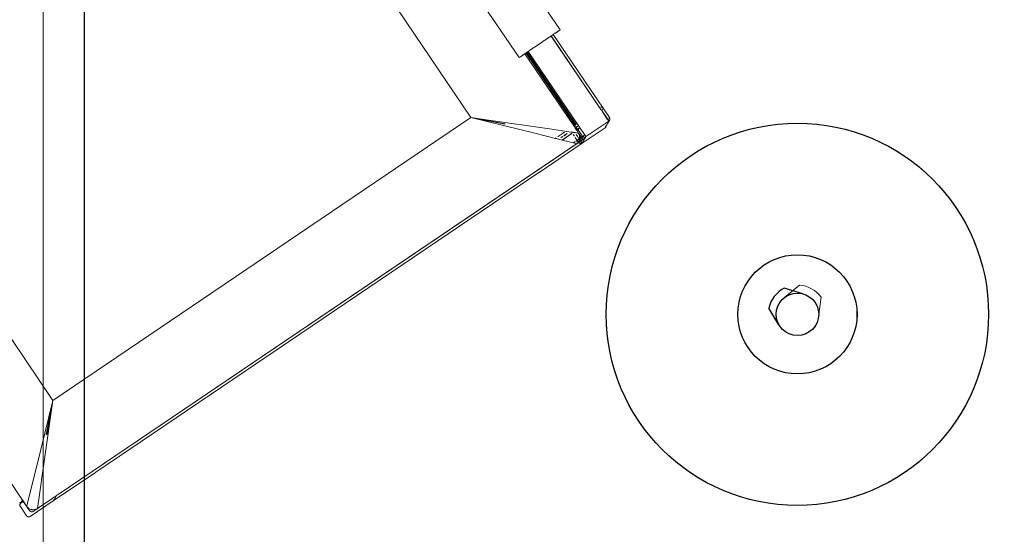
# Model space of a CAD drawing. Header units: millimetres. Extents: x 504675 to 860349, y -23215 to 63575.
# Tile 160 of 177: x 588923 to 589521, y 37069 to 37382. Entities that reach past the tile are written whole.
import ezdxf

# ---------------------------------------------------------------- set-up
doc = ezdxf.new("R2010")
doc.units = ezdxf.units.MM
doc.header["$LTSCALE"] = 10
doc.linetypes.add('LEVEL-F-OVERALL LAYOUT$0$HIDDEN', pattern=[0.375, 0.25, -0.125])
doc.layers.get('0').update_dxf_attribs({"linetype": 'CONTINUOUS'})
for name, color, linetype, lineweight in [('ARCH', 8, 'CONTINUOUS', 0), ('DIM', 8, 'CONTINUOUS', 15), ('Duct Insulations', 8, 'CONTINUOUS', 13), ('F-RETAIL ANNO-TEXT', 7, 'CONTINUOUS', 9), ('furniture', 8, 'CONTINUOUS', 5), ('V-DUCT', 4, 'CONTINUOUS', 25)]:
    doc.layers.add(name, color=color, linetype=linetype, lineweight=lineweight)
doc.layers.add('LEVEL-F-OVERALL LAYOUT$0$DASH1L', color=8, linetype='LEVEL-F-OVERALL LAYOUT$0$HIDDEN')
doc.styles.add('2 Arial_regular_annotative', font='arial.ttf', dxfattribs={"width": 0.8, "height": 2})
doc.dimstyles.new('A-DIM-2-ANNOTATIVE', dxfattribs={"dimtxt": 2, "dimasz": 1.5, "dimexe": 1, "dimexo": 1, "dimgap": 0.5, "dimtad": 1, "dimdec": 0, "dimrnd": 5, "dimzin": 0, "dimdsep": 46, "dimtxsty": '2 Arial_regular_annotative', "dimblk": 'OBLIQUE', "dimcen": 0, "dimdle": 1, "dimclrd": 256, "dimclre": 256, "dimadec": 0, "dimazin": 0, "dimtfac": 1, "dimtdec": 0, "dimtix": 1, "dimtmove": 2, "dimatfit": 3, "dimfxl": 2, "dimtolj": 1, "dimtzin": 0, "dimlwd": -1, "dimlwe": -1, "dimarcsym": 1})

# ---------------------------------------------------------------- blocks, each defined once
blk = doc.blocks.new('ARCH')
at = {"layer": 'LEVEL-F-OVERALL LAYOUT$0$DASH1L'}
h = blk.add_hatch(dxfattribs=at)
h.set_pattern_fill('ANGLE', color=8, scale=10, angle=352.06644)
h.set_pattern_definition([(352.0664444, (-404119.055, 373340.98), (9.6410197, 69.1814516), [50.8, -19.05]), (82.0664444, (-404119.055, 373340.98), (-69.1814516, 9.6410197), [50.8, -19.05])])
edge = h.paths.add_edge_path(flags=16)
edge.add_line((572074.71, 35847.06), (602196.9, 29528.22))
edge.add_line((602196.9, 29528.22), (599472.63, 39352))
edge.add_arc((597545.36, 38817.55), 2000, 15.49944, 89.99835)
edge.add_line((597545.42, 40817.55), (573256.11, 40817.55))
edge.add_arc((576210.34, 22394.18), 18658.72, 99.109962, 106.690333)
edge.add_line((570851.58, 40266.83), (572074.71, 35847.06))
h.paths.add_polyline_path([(583373.78, 40815.97), (583374.1, 40875.04), (586424.1, 40859.11), (586423.94, 40815.97)], flags=16)
h.paths.add_polyline_path([(600840.89, 34605.13), (600792.78, 34591.52), (599497.97, 39260.65), (599546.08, 39274.25)])
h.paths.add_polyline_path([(587210.4, 32671.78), (587194.97, 32598.38), (582692.95, 33542.79), (582708.39, 33616.18)])
edge = h.paths.add_edge_path()
edge.add_line((572071.73, 35387.89), (601863.32, 29138.4))
edge.add_arc((601986.5, 29725.62), 600, 258.15264, 375.49944)
edge.add_line((602564.68, 29885.96), (599906.27, 39472.26))
edge.add_arc((597545.36, 38817.55), 2450, 15.49944, 89.99835)
edge.add_line((597545.43, 41267.55), (573220.48, 41267.55))
edge.add_arc((576210.34, 22394.18), 19108.72, 99.001832, 106.235819)
edge.add_arc((571035.46, 40164.76), 600, 106.23582, 195.46897)
edge.add_line((570457.2, 40004.73), (571616.65, 35815.08))
edge.add_arc((572194.91, 35975.11), 600, 195.46897, 258.15264)
h.paths.add_polyline_path([(587210.4, 32671.78), (587195.41, 32600.49), (587195.43, 32600.49)])
at = {"layer": 'furniture'}
for p, q in [((589083.33, 37624.34), (589251.38, 37375.95)), ((589226.54, 37359.15), (589058.49, 37607.53)), ((589197.19, 37322.7), (589014.12, 37593.3)), ((589243.12, 37370.39), (589245.2, 37371.81)), ((589245.2, 37371.81), (589245.31, 37371.87)), ((589245.31, 37371.87), (589245.91, 37372.29)), ((589245.91, 37372.29), (589245.96, 37372.32)), ((589245.91, 37372.29), (589245.94, 37372.24)), ((589246.02, 37372.29), (589245.94, 37372.24)), ((589245.94, 37372.24), (589275.35, 37328.78)), ((589245.96, 37372.32), (589245.99, 37372.34)), ((589245.96, 37372.32), (589246.02, 37372.29)), ((589245.99, 37372.34), (589246.43, 37372.62)), ((589245.99, 37372.34), (589246.02, 37372.29)), ((589246.45, 37372.59), (589246.02, 37372.29)), ((589246.02, 37372.29), (589275.35, 37328.78)), ((589246.43, 37372.62), (589246.71, 37372.76)), ((589246.69, 37372.79), (589246.74, 37372.83)), ((589246.71, 37372.76), (589246.73, 37372.8)), ((589246.73, 37372.8), (589246.74, 37372.83)), ((589247.21, 37373.16), (589246.74, 37372.83)), ((589246.74, 37372.83), (589247.24, 37373.15)), ((589247.21, 37373.16), (589247.23, 37373.18)), ((589247.24, 37373.12), (589247.21, 37373.16)), ((589247.23, 37373.18), (589248.49, 37374.03)), ((589248.45, 37373.94), (589247.23, 37373.18)), ((589247.23, 37373.18), (589247.24, 37373.12)), ((589277.53, 37328.34), (589247.24, 37373.12)), ((589250.61, 37375.42), (589248.45, 37373.94)), ((589248.49, 37374.03), (589250.61, 37375.42)), ((589250.64, 37375.47), (589250.61, 37375.42)), ((589250.64, 37375.47), (589251.38, 37375.95)), ((589232.78, 37363.4), (589234.84, 37364.79)), ((589234.84, 37364.79), (589236.84, 37366.15)), ((589236.84, 37366.15), (589237.54, 37366.62)), ((589237.54, 37366.62), (589240.42, 37368.56)), ((589240.42, 37368.56), (589241.15, 37369.07)), ((589241.15, 37369.07), (589243.12, 37370.39)), ((589227.27, 37359.63), (589226.54, 37359.15)), ((589227.3, 37359.68), (589227.27, 37359.63)), ((589227.3, 37359.68), (589229.47, 37361.15)), ((589229.42, 37361.07), (589227.3, 37359.68)), ((589230.02, 37361.47), (589229.42, 37361.07)), ((589229.47, 37361.15), (589229.99, 37361.51)), ((589229.99, 37361.51), (589230.65, 37361.96)), ((589230.02, 37361.47), (589229.99, 37361.51)), ((589230.68, 37361.92), (589230.02, 37361.47)), ((589259.64, 37317.69), (589230.02, 37361.47)), ((589230.65, 37361.96), (589230.67, 37361.98)), ((589230.65, 37361.96), (589230.68, 37361.92)), ((589230.67, 37361.98), (589231.04, 37362.2)), ((589230.67, 37361.98), (589230.68, 37361.92)), ((589230.68, 37361.92), (589260.3, 37318.14)), ((589231.04, 37362.2), (589231.17, 37362.27)), ((589231.05, 37362.17), (589231.17, 37362.27)), ((589231.17, 37362.31), (589231.24, 37362.36)), ((589231.17, 37362.27), (589231.17, 37362.31)), ((589231.17, 37362.27), (589260.77, 37318.57)), ((589231.24, 37362.36), (589231.32, 37362.41)), ((589231.24, 37362.36), (589260.81, 37318.63)), ((589231.32, 37362.41), (589231.51, 37362.52)), ((589231.32, 37362.41), (589231.53, 37362.49)), ((589260.87, 37318.74), (589231.32, 37362.41)), ((589231.51, 37362.52), (589231.94, 37362.82)), ((589231.94, 37362.82), (589232, 37362.88)), ((589232, 37362.88), (589232.63, 37363.29)), ((589267.02, 37311.12), (589232, 37362.88)), ((589232.63, 37363.29), (589232.78, 37363.4)), ((588811.44, 37345.5), (588943.14, 37150.83)), ((589275.35, 37328.78), (589275.58, 37328.91)), ((589275.35, 37328.78), (589276.22, 37327.54)), ((589275.58, 37328.91), (589275.88, 37329)), ((589275.88, 37329), (589275.94, 37329.01)), ((589276.26, 37329.03), (589276.51, 37329.01)), ((589276.51, 37329.01), (589277.09, 37328.78)), ((589277.09, 37328.78), (589277.53, 37328.34)), ((588943.14, 37150.83), (589197.19, 37322.7)), ((589197.19, 37322.7), (589207.78, 37321.19)), ((589207.65, 37320.41), (589197.19, 37322.7)), ((589197.19, 37322.7), (589207.75, 37320.93)), ((589236.02, 37313.15), (589197.19, 37322.7)), ((589197.19, 37322.7), (589217.98, 37318.67)), ((589197.19, 37322.7), (589218.03, 37318.93)), ((589197.19, 37322.7), (589207.7, 37320.67)), ((589276.22, 37327.54), (589276.26, 37327.53)), ((589276.26, 37327.53), (589276.29, 37327.5)), ((589276.26, 37327.44), (589276.29, 37327.5)), ((589276.29, 37327.5), (589276.73, 37326.9)), ((589276.68, 37326.81), (589276.73, 37326.9)), ((589276.73, 37326.9), (589277.02, 37327.42)), ((589276.73, 37326.9), (589280.11, 37321.9)), ((589276.73, 37326.9), (589280.06, 37321.81)), ((589277.17, 37327.69), (589277.53, 37328.34)), ((589281.36, 37322.74), (589277.53, 37328.34)), ((589280.97, 37322.05), (589281.36, 37322.74)), ((589281.6, 37322.17), (589281.36, 37322.74)), ((589207.78, 37321.19), (589244.94, 37315.84)), ((589259.64, 37317.69), (589259.71, 37317.74)), ((589259.67, 37317.66), (589259.64, 37317.69)), ((589259.71, 37317.74), (589259.67, 37317.66)), ((589259.99, 37317.17), (589259.67, 37317.66)), ((589259.85, 37317.78), (589259.71, 37317.74)), ((589259.9, 37317.86), (589259.85, 37317.78)), ((589259.9, 37317.86), (589260.3, 37318.14)), ((589260.14, 37317.98), (589259.9, 37317.86)), ((589260.42, 37317.95), (589259.99, 37317.17)), ((589260, 37317.14), (589259.99, 37317.17)), ((589260.45, 37317.91), (589260, 37317.14)), ((589260.09, 37317.01), (589260, 37317.14)), ((589260.09, 37317.01), (589260.53, 37317.79)), ((589260.54, 37316.36), (589260.09, 37317.01)), ((589260.32, 37318.1), (589260.14, 37317.98)), ((589260.3, 37318.14), (589260.32, 37318.1)), ((589260.32, 37318.1), (589260.42, 37317.95)), ((589260.42, 37317.95), (589260.45, 37317.91)), ((589260.45, 37317.91), (589260.53, 37317.79)), ((589260.53, 37317.79), (589260.97, 37317.14)), ((589260.54, 37316.36), (589260.97, 37317.14)), ((589261.22, 37316.77), (589260.56, 37316.33)), ((589260.56, 37316.33), (589261.22, 37316.77)), ((589260.58, 37316.3), (589261.24, 37316.75)), ((589260.77, 37318.57), (589260.69, 37318.44)), ((589260.71, 37318.41), (589260.76, 37318.45)), ((589260.73, 37318.38), (589260.71, 37318.41)), ((589260.76, 37318.45), (589260.73, 37318.38)), ((589260.78, 37318.54), (589260.76, 37318.45)), ((589260.76, 37318.45), (589260.78, 37318.46)), ((589260.81, 37318.63), (589260.77, 37318.57)), ((589260.77, 37318.57), (589260.78, 37318.54)), ((589260.77, 37318.57), (589260.81, 37318.51)), ((589260.85, 37318.59), (589260.78, 37318.54)), ((589260.78, 37318.54), (589260.81, 37318.51)), ((589260.78, 37318.46), (589260.81, 37318.51)), ((589260.84, 37318.45), (589260.78, 37318.46)), ((589260.8, 37318.28), (589260.84, 37318.45)), ((589260.81, 37318.63), (589260.87, 37318.74)), ((589260.81, 37318.63), (589260.85, 37318.59)), ((589260.81, 37318.51), (589260.89, 37318.53)), ((589260.81, 37318.51), (589260.84, 37318.45)), ((589260.84, 37318.45), (589260.88, 37318.48)), ((589260.9, 37318.7), (589260.85, 37318.59)), ((589260.85, 37318.59), (589260.89, 37318.53)), ((589260.87, 37318.74), (589260.96, 37318.91)), ((589260.9, 37318.7), (589260.87, 37318.74)), ((589260.88, 37318.48), (589260.89, 37318.53)), ((589260.88, 37318.48), (589260.92, 37318.5)), ((589260.89, 37318.53), (589260.92, 37318.55)), ((589261.01, 37318.91), (589260.9, 37318.7)), ((589260.97, 37318.59), (589260.9, 37318.7)), ((589260.92, 37318.55), (589260.94, 37318.57)), ((589260.94, 37318.57), (589260.92, 37318.5)), ((589260.94, 37318.57), (589260.97, 37318.59)), ((589260.96, 37318.91), (589260.99, 37318.95)), ((589260.97, 37318.59), (589261.09, 37318.8)), ((589260.97, 37318.59), (589261.15, 37318.71)), ((589261.17, 37318.67), (589260.97, 37318.59)), ((589260.97, 37317.14), (589261.22, 37316.77)), ((589261.22, 37316.77), (589261.24, 37316.75)), ((589261.24, 37316.75), (589261.37, 37316.56)), ((589261.93, 37317.56), (589261.63, 37317.05)), ((589261.63, 37317.05), (589262.07, 37317.35)), ((589261.7, 37317.06), (589261.63, 37317.05)), ((589261.65, 37317.03), (589261.7, 37317.06)), ((589261.67, 37317), (589261.7, 37317.06)), ((589261.74, 37317.12), (589261.7, 37317.06)), ((589261.74, 37317.12), (589261.95, 37317.51)), ((589262.07, 37317.35), (589261.74, 37317.12)), ((589261.74, 37317.12), (589262.09, 37317.32)), ((589267.02, 37311.12), (589280.93, 37320.53)), ((589278.67, 37316.47), (589278.96, 37317)), ((589278.67, 37316.47), (589279.11, 37316.91)), ((589279.11, 37316.91), (589278.67, 37316.47)), ((589278.96, 37317), (589279.36, 37317.71)), ((589279.11, 37316.91), (589278.96, 37317)), ((589280.44, 37319.38), (589279.11, 37316.91)), ((589279.11, 37316.91), (589279.34, 37317.49)), ((589280.44, 37319.38), (589279.34, 37317.49)), ((589279.34, 37317.49), (589279.36, 37317.71)), ((589279.36, 37317.71), (589280.93, 37320.53)), ((589280.06, 37321.81), (589280.11, 37321.9)), ((589280.06, 37321.81), (589280.1, 37321.76)), ((589280.1, 37321.76), (589280.13, 37321.83)), ((589280.1, 37321.76), (589280.12, 37321.79)), ((589280.1, 37321.76), (589280.49, 37321.18)), ((589280.11, 37321.9), (589280.13, 37321.87)), ((589280.13, 37321.87), (589280.13, 37321.83)), ((589281.37, 37320.97), (589280.44, 37319.38)), ((589281.17, 37320.73), (589280.44, 37319.38)), ((589280.49, 37321.18), (589280.82, 37321.78)), ((589280.49, 37321.18), (589280.93, 37320.53)), ((589280.93, 37320.53), (589281.17, 37320.73)), ((589281.17, 37320.73), (589281.37, 37320.97)), ((589281.37, 37320.97), (589281.52, 37321.25)), ((589281.52, 37321.25), (589281.61, 37321.55)), ((589281.61, 37321.55), (589281.6, 37322.17)), ((589236.02, 37313.15), (589248.5, 37310.05)), ((589258.04, 37313.93), (589244.94, 37315.84)), ((589250.13, 37311.15), (589250.08, 37311.16)), ((589251.37, 37312.03), (589250.13, 37311.15)), ((589251.43, 37312.03), (589251.37, 37312.03)), ((589251.56, 37312.12), (589251.5, 37312.13)), ((589252.37, 37312.71), (589251.56, 37312.12)), ((589251.95, 37310.57), (589252.75, 37311.16)), ((589252.94, 37311.17), (589252.02, 37310.55)), ((589252.06, 37310.54), (589252.94, 37311.17)), ((589252.43, 37312.7), (589252.37, 37312.71)), ((589252.46, 37312.73), (589252.41, 37312.74)), ((589254.03, 37313.84), (589252.46, 37312.73)), ((589254.07, 37313.82), (589252.46, 37312.73)), ((589255.71, 37311.24), (589252.53, 37309.04)), ((589252.66, 37309.01), (589258.55, 37313.04)), ((589252.66, 37309.01), (589258.57, 37313.01)), ((589252.82, 37311.16), (589252.75, 37311.16)), ((589252.94, 37311.17), (589252.99, 37311.17)), ((589253.57, 37311.72), (589253.63, 37311.71)), ((589253.63, 37311.71), (589255.58, 37313.07)), ((589255.62, 37313.05), (589253.63, 37311.71)), ((589253.75, 37311.68), (589253.71, 37311.69)), ((589255.68, 37313.02), (589253.75, 37311.68)), ((589253.75, 37311.68), (589255.71, 37313.01)), ((589255.71, 37311.24), (589255.78, 37311.24)), ((589255.82, 37311.27), (589255.77, 37311.28)), ((589258.5, 37313.13), (589255.82, 37311.27)), ((589255.82, 37311.27), (589258.52, 37313.09)), ((589258.04, 37313.93), (589258.52, 37313.85)), ((589258.52, 37313.85), (589258.53, 37313.78)), ((589258.52, 37313.85), (589259.09, 37313.77)), ((589259.02, 37313.64), (589259.09, 37313.77)), ((589259.09, 37313.77), (589259.38, 37313.73)), ((589259.23, 37313.58), (589259.18, 37313.59)), ((589259.38, 37313.73), (589259.23, 37313.58)), ((589259.3, 37313.55), (589259.35, 37313.54)), ((589259.34, 37312.36), (589260.05, 37311.31)), ((589259.35, 37313.54), (589259.52, 37313.7)), ((589259.38, 37313.73), (589259.52, 37313.7)), ((589259.52, 37313.7), (589260.32, 37313.59)), ((589260.6, 37313.17), (589260.32, 37313.59)), ((589260.32, 37313.59), (589262.42, 37313.27)), ((589260.56, 37316.33), (589260.54, 37316.36)), ((589260.58, 37316.3), (589260.56, 37316.33)), ((589260.93, 37315.77), (589260.58, 37316.3)), ((589261.37, 37316.56), (589260.93, 37315.77)), ((589260.96, 37315.73), (589260.93, 37315.77)), ((589260.96, 37315.73), (589261.4, 37316.52)), ((589261.4, 37315.09), (589260.96, 37315.73)), ((589262.12, 37310.92), (589261.12, 37312.4)), ((589261.96, 37315.73), (589261.31, 37315.21)), ((589261.37, 37316.56), (589261.4, 37316.52)), ((589261.4, 37316.52), (589262.08, 37315.55)), ((589261.4, 37315.09), (589262.08, 37315.55)), ((589262.08, 37315.55), (589261.4, 37315.09)), ((589261.42, 37315.06), (589261.4, 37315.09)), ((589261.42, 37315.06), (589262.1, 37315.52)), ((589261.47, 37314.97), (589261.42, 37315.06)), ((589261.47, 37314.97), (589262.16, 37315.44)), ((589261.47, 37314.97), (589262.65, 37313.24)), ((589262.08, 37315.55), (589262.1, 37315.52)), ((589262.1, 37315.52), (589262.16, 37315.44)), ((589262.16, 37315.44), (589264.8, 37311.54)), ((589262.74, 37316.36), (589262.33, 37316.03)), ((589262.65, 37312.94), (589262.42, 37313.27)), ((589262.42, 37313.27), (589262.5, 37313.26)), ((589262.47, 37315.81), (589262.91, 37316.1)), ((589262.91, 37316.1), (589262.47, 37315.81)), ((589262.49, 37315.78), (589262.93, 37316.08)), ((589262.65, 37312.94), (589262.5, 37313.26)), ((589262.58, 37313.25), (589262.5, 37313.26)), ((589262.55, 37315.7), (589262.98, 37316)), ((589262.58, 37313.25), (589262.69, 37313.03)), ((589262.58, 37313.25), (589262.65, 37313.24)), ((589262.65, 37313.24), (589263.09, 37312.44)), ((589262.96, 37312.48), (589262.65, 37312.94)), ((589262.85, 37312.51), (589262.65, 37312.94)), ((589262.69, 37313.03), (589262.96, 37312.48)), ((589263.09, 37312.44), (589262.69, 37313.03)), ((589263.06, 37312.05), (589262.88, 37312.43)), ((589262.96, 37312.43), (589263.1, 37312.13)), ((589263.19, 37312.14), (589262.99, 37312.43)), ((589263.23, 37310.71), (589263.06, 37312.05)), ((589263.09, 37312.44), (589263.19, 37312.14)), ((589264.3, 37310.65), (589263.09, 37312.44)), ((589263.1, 37312.13), (589263.28, 37310.7)), ((589264.25, 37310.56), (589263.19, 37312.14)), ((589263.19, 37312.14), (589263.38, 37311.57)), ((589263.38, 37311.57), (589263.48, 37310.66)), ((589264.3, 37310.65), (589264.8, 37311.54)), ((589264.73, 37310.03), (589265.31, 37311.07)), ((589264.8, 37307.13), (589278.67, 37316.47)), ((589278.67, 37316.47), (589264.8, 37307.13)), ((589264.8, 37311.54), (589265.24, 37311.1)), ((589264.83, 37309.87), (589265.44, 37311.02)), ((589265.24, 37311.1), (589265.31, 37311.07)), ((589265.31, 37311.07), (589265.44, 37311.02)), ((589265.44, 37311.02), (589265.82, 37310.87)), ((589265.48, 37311.37), (589265.76, 37311.88)), ((589265.56, 37311.25), (589265.85, 37311.76)), ((589265.82, 37310.87), (589266.13, 37310.84)), ((589266.13, 37310.84), (589266.45, 37310.87)), ((589266.45, 37310.87), (589266.75, 37310.97)), ((589267.02, 37311.12), (589266.49, 37310.15)), ((589266.75, 37310.97), (589267.02, 37311.12)), ((588946.41, 37093.7), (589261.07, 37306.55)), ((589262.62, 37307.53), (588946.43, 37093.67)), ((588946.43, 37093.67), (589261.07, 37306.55)), ((589264.8, 37307.13), (589238.67, 37289.41)), ((589248.91, 37310.37), (589248.5, 37310.05)), ((589248.95, 37310.35), (589248.5, 37310.05)), ((589250.46, 37309.56), (589248.5, 37310.05)), ((589250.46, 37309.56), (589250.52, 37309.65)), ((589250.56, 37309.63), (589250.46, 37309.56)), ((589250.57, 37309.53), (589250.46, 37309.56)), ((589250.63, 37309.6), (589250.57, 37309.53)), ((589250.57, 37309.53), (589250.66, 37309.59)), ((589250.57, 37309.53), (589252.53, 37309.04)), ((589251.9, 37310.58), (589251.95, 37310.57)), ((589252.66, 37309.01), (589252.53, 37309.04)), ((589256.89, 37307.95), (589252.66, 37309.01)), ((589259.44, 37307.31), (589256.89, 37307.95)), ((589260.57, 37308.07), (589259.44, 37307.31)), ((589259.57, 37307.28), (589259.44, 37307.31)), ((589260.63, 37308.05), (589259.57, 37307.28)), ((589260.68, 37308.03), (589259.57, 37307.28)), ((589261.34, 37306.83), (589259.57, 37307.28)), ((589260.49, 37310.67), (589261.72, 37308.85)), ((589261.07, 37306.55), (589261.1, 37306.6)), ((589261.1, 37306.6), (589261.25, 37306.71)), ((589261.72, 37308.85), (589261.12, 37308.45)), ((589261.25, 37308.42), (589261.2, 37308.43)), ((589261.75, 37308.8), (589261.25, 37308.42)), ((589261.25, 37306.71), (589261.41, 37306.81)), ((589262, 37307.44), (589261.34, 37306.83)), ((589261.37, 37306.82), (589261.34, 37306.83)), ((589261.37, 37306.82), (589262.02, 37307.43)), ((589261.41, 37306.81), (589261.37, 37306.82)), ((589261.41, 37306.81), (589262.58, 37307.57)), ((589262.12, 37307.39), (589261.41, 37306.81)), ((589262.95, 37309.69), (589261.72, 37308.85)), ((589261.72, 37308.85), (589261.75, 37308.8)), ((589262.99, 37309.64), (589261.75, 37308.8)), ((589261.75, 37308.8), (589262.15, 37308.21)), ((589262.44, 37307.78), (589262.12, 37307.39)), ((589262.95, 37309.69), (589262.29, 37310.67)), ((589262.7, 37308.09), (589262.44, 37307.78)), ((589262.44, 37307.78), (589262.58, 37307.57)), ((589262.5, 37308.13), (589262.96, 37308.96)), ((589263.82, 37308.4), (589262.58, 37307.57)), ((589262.58, 37307.57), (589262.9, 37308.14)), ((589263.89, 37308.36), (589262.62, 37307.53)), ((589262.62, 37307.53), (589262.65, 37307.49)), ((589262.65, 37307.49), (589263.89, 37308.36)), ((589262.65, 37307.49), (589262.67, 37307.46)), ((589262.67, 37307.46), (589263.89, 37308.36)), ((589262.67, 37307.46), (589262.78, 37307.33)), ((589263.14, 37308.89), (589262.7, 37308.09)), ((589262.78, 37307.33), (589263.03, 37307.13)), ((589263.12, 37309.8), (589262.95, 37309.69)), ((589262.99, 37309.64), (589262.95, 37309.69)), ((589263, 37309.04), (589262.96, 37308.96)), ((589263.09, 37309.66), (589262.99, 37309.64)), ((589262.99, 37309.64), (589263.07, 37309.52)), ((589263.09, 37309.49), (589263, 37309.04)), ((589263.03, 37307.13), (589263.3, 37306.98)), ((589263.09, 37309.66), (589263.07, 37309.52)), ((589263.07, 37309.52), (589263.09, 37309.49)), ((589263.1, 37309.72), (589263.09, 37309.66)), ((589263.25, 37309.25), (589263.09, 37309.49)), ((589263.13, 37309.74), (589263.1, 37309.72)), ((589263.15, 37309.82), (589263.12, 37309.8)), ((589263.12, 37309.8), (589263.13, 37309.74)), ((589263.42, 37309.88), (589263.13, 37309.74)), ((589263.25, 37309.25), (589263.14, 37308.89)), ((589263.15, 37309.82), (589263.25, 37310.5)), ((589263.43, 37310), (589263.15, 37309.82)), ((589263.25, 37310.5), (589263.23, 37310.66)), ((589263.3, 37310.58), (589263.25, 37310.5)), ((589263.41, 37309.76), (589263.25, 37309.25)), ((589263.4, 37309.03), (589263.25, 37309.25)), ((589263.29, 37310.66), (589263.3, 37310.58)), ((589263.29, 37308.83), (589263.4, 37309.03)), ((589263.3, 37306.98), (589263.6, 37306.89)), ((589263.4, 37309.03), (589264.15, 37310.38)), ((589263.46, 37308.94), (589263.4, 37309.03)), ((589263.42, 37309.88), (589263.41, 37309.76)), ((589264.15, 37310.38), (589263.42, 37309.93)), ((589263.43, 37310), (589263.42, 37309.93)), ((589263.42, 37309.93), (589263.42, 37309.88)), ((589263.48, 37310.66), (589263.43, 37310)), ((589264.25, 37310.56), (589263.43, 37310)), ((589263.6, 37306.89), (589264.23, 37306.9)), ((589263.82, 37308.4), (589263.65, 37308.65)), ((589263.82, 37308.4), (589264.14, 37308.98)), ((589263.82, 37308.4), (589264.02, 37308.48)), ((589263.92, 37308.36), (589263.89, 37308.36)), ((589263.96, 37308.38), (589263.92, 37308.36)), ((589263.96, 37308.38), (589266.42, 37310.03)), ((589266.38, 37309.97), (589263.96, 37308.38)), ((589266.17, 37309.59), (589263.96, 37308.38)), ((589265.15, 37309.25), (589263.96, 37308.38)), ((589263.96, 37308.38), (589264.02, 37308.48)), ((589264.23, 37306.9), (589263.96, 37308.38)), ((589264.8, 37307.13), (589263.96, 37308.38)), ((589264.02, 37308.48), (589264.06, 37308.55)), ((589264.06, 37308.55), (589265.13, 37309.28)), ((589264.06, 37308.55), (589264.39, 37309.15)), ((589264.15, 37310.38), (589264.19, 37310.45)), ((589264.19, 37310.45), (589264.25, 37310.56)), ((589264.27, 37310.54), (589264.19, 37310.45)), ((589264.31, 37310.49), (589264.19, 37310.45)), ((589264.23, 37306.9), (589264.8, 37307.13)), ((589264.8, 37307.13), (589264.23, 37306.9)), ((589264.25, 37310.56), (589264.3, 37310.65)), ((589264.25, 37310.56), (589264.27, 37310.54)), ((589264.36, 37310.56), (589264.27, 37310.54)), ((589264.27, 37310.54), (589264.29, 37310.52)), ((589264.31, 37310.49), (589264.27, 37310.54)), ((589264.32, 37310.62), (589264.3, 37310.65)), ((589264.31, 37310.49), (589264.36, 37310.56)), ((589264.53, 37310.15), (589264.31, 37310.49)), ((589264.33, 37310.6), (589264.32, 37310.62)), ((589264.33, 37310.6), (589264.36, 37310.56)), ((589264.36, 37310.56), (589264.58, 37310.24)), ((589264.68, 37309.94), (589264.53, 37310.15)), ((589264.53, 37309.67), (589264.68, 37309.94)), ((589264.58, 37310.24), (589264.73, 37310.03)), ((589264.68, 37309.94), (589264.73, 37310.03)), ((589264.76, 37309.82), (589264.68, 37309.94)), ((589264.83, 37309.87), (589264.73, 37310.03)), ((589264.76, 37309.82), (589264.83, 37309.87)), ((589266.38, 37309.97), (589264.8, 37307.13)), ((589264.83, 37309.87), (589265.03, 37309.58)), ((589264.98, 37309.49), (589264.96, 37309.53)), ((589265.11, 37309.31), (589264.98, 37309.49)), ((589265.03, 37309.58), (589265.15, 37309.39)), ((589265.13, 37309.28), (589265.11, 37309.31)), ((589265.13, 37309.28), (589265.2, 37309.32)), ((589265.15, 37309.39), (589265.2, 37309.32)), ((589265.2, 37309.32), (589265.15, 37309.25)), ((589265.2, 37309.32), (589266.49, 37310.15)), ((589266.38, 37309.97), (589266.49, 37310.15)), ((589238.5, 37289.3), (588969.87, 37107.61)), ((589238.59, 37289.35), (589238.5, 37289.3)), ((589238.67, 37289.41), (589238.59, 37289.35)), ((588830.41, 37229.63), (588924.34, 37090.79)), ((589387.63, 37213.34), (589396.78, 37220.85)), ((589408.44, 37201.73), (589410.03, 37213.46)), ((588933.78, 37085.17), (588943.14, 37150.83)), ((588943.14, 37150.83), (588935.81, 37120.91)), ((588943.14, 37150.83), (588939.13, 37130.02)), ((588943.14, 37150.83), (588939.39, 37129.97)), ((588940.86, 37140.37), (588943.14, 37150.83)), ((588941.12, 37140.32), (588943.14, 37150.83)), ((588943.14, 37150.83), (588941.38, 37140.27)), ((588935.81, 37120.91), (588927.79, 37088.27)), ((588969.5, 37107.31), (588969.09, 37107.08)), ((588969.87, 37107.61), (588969.5, 37107.31)), ((588969.09, 37107.08), (588943.39, 37089.69)), ((588925.14, 37089.37), (588923.83, 37088.49)), ((588925.14, 37089.37), (588923.83, 37088.49)), ((588924.1, 37089.22), (588924.16, 37089.38)), ((588924.16, 37089.38), (588924.2, 37089.39)), ((588924.16, 37089.38), (588924.17, 37089.35)), ((588924.17, 37089.35), (588924.22, 37089.28)), ((588924.17, 37089.35), (588924.26, 37089.3)), ((588924.2, 37089.39), (588924.21, 37089.47)), ((588924.21, 37089.47), (588924.23, 37089.5)), ((588924.23, 37089.45), (588924.21, 37089.47)), ((588924.23, 37089.5), (588924.64, 37090.21)), ((588924.31, 37089.33), (588924.23, 37089.45)), ((588924.23, 37089.45), (588924.32, 37089.36)), ((588924.25, 37090.72), (588924.32, 37090.76)), ((588924.27, 37090.75), (588924.25, 37090.72)), ((588924.25, 37090.72), (588924.64, 37090.21)), ((588924.31, 37089.33), (588924.26, 37089.3)), ((588924.32, 37090.76), (588924.27, 37090.75)), ((588924.32, 37089.36), (588924.31, 37089.33)), ((588924.32, 37090.76), (588924.34, 37090.79)), ((588924.93, 37089.78), (588924.32, 37089.36)), ((588924.34, 37090.79), (588924.68, 37090.29)), ((588924.64, 37090.21), (588924.68, 37090.29)), ((588924.64, 37090.21), (588924.93, 37089.78)), ((588925, 37089.82), (588924.68, 37090.29)), ((588925, 37089.82), (588924.93, 37089.78)), ((588924.93, 37089.78), (588925.17, 37089.43)), ((588925, 37089.82), (588925.17, 37089.43)), ((588927.32, 37086.38), (588925, 37089.82)), ((588925.17, 37089.43), (588927.07, 37086.61)), ((588943.39, 37089.69), (588929.43, 37080.21)), ((588933.78, 37085.17), (588942.57, 37091.07)), ((588942.56, 37091.1), (588942.57, 37091.07)), ((588942.56, 37091.1), (588942.57, 37091.07)), ((588942.56, 37091.1), (588942.57, 37091.07)), ((588942.57, 37091.07), (588943.82, 37091.92)), ((588942.66, 37091.12), (588942.57, 37091.07)), ((588942.7, 37091.2), (588942.66, 37091.12)), ((588943.27, 37091.53), (588942.7, 37091.2)), ((588943.27, 37091.53), (588943.82, 37091.92)), ((588943.39, 37089.69), (588943.68, 37090.23)), ((588943.39, 37089.69), (588943.83, 37090.14)), ((588943.39, 37089.69), (588943.83, 37090.14)), ((588943.68, 37090.23), (588944.08, 37090.94)), ((588943.83, 37090.14), (588943.68, 37090.23)), ((588943.82, 37091.92), (588943.8, 37091.94)), ((588943.82, 37091.92), (588943.8, 37091.94)), ((588943.82, 37091.92), (588945.11, 37092.78)), ((588943.83, 37090.14), (588945.37, 37092.96)), ((588943.83, 37090.14), (588944.06, 37090.72)), ((588944.06, 37090.72), (588945.37, 37092.96)), ((588944.06, 37090.72), (588944.08, 37090.94)), ((588944.08, 37090.94), (588945.11, 37092.78)), ((588945.11, 37092.78), (588945.29, 37092.95)), ((588945.29, 37092.95), (588945.37, 37092.96)), ((588945.37, 37092.96), (588945.39, 37092.97)), ((588945.39, 37092.97), (588945.41, 37093.03)), ((588945.41, 37093.03), (588945.43, 37093.05)), ((588945.43, 37093.05), (588945.64, 37093.14)), ((588945.64, 37093.14), (588946.34, 37093.66)), ((588946.34, 37093.66), (588946.41, 37093.7)), ((588946.34, 37093.66), (588946.43, 37093.67)), ((588946.39, 37093.59), (588946.34, 37093.66)), ((588946.43, 37093.67), (588946.39, 37093.59)), ((588946.41, 37093.7), (588946.43, 37093.67)), ((588922.84, 37088.64), (588924.02, 37089.14)), ((588923.16, 37087.46), (588923.13, 37087.15)), ((588923.13, 37087.15), (588923.16, 37086.83)), ((588923.16, 37087.46), (588923.56, 37088.21)), ((588923.39, 37088.04), (588923.16, 37087.46)), ((588923.16, 37086.83), (588923.25, 37086.53)), ((588923.25, 37086.53), (588923.4, 37086.26)), ((588923.39, 37088.04), (588924.02, 37089.14)), ((588923.56, 37088.21), (588923.39, 37088.04)), ((588923.4, 37086.26), (588927.21, 37080.63)), ((588923.56, 37088.21), (588924.02, 37089.14)), ((588923.83, 37088.49), (588923.56, 37088.21)), ((588924.02, 37089.14), (588924.04, 37089.18)), ((588924.04, 37089.18), (588924.1, 37089.22)), ((588924.1, 37089.22), (588924.22, 37089.28)), ((588924.26, 37089.3), (588924.22, 37089.28)), ((588927.07, 37086.61), (588928.98, 37083.8)), ((588927.07, 37086.61), (588927.32, 37086.38)), ((588927.32, 37086.38), (588927.34, 37086.45)), ((588927.32, 37086.38), (588927.9, 37085.67)), ((588927.34, 37086.45), (588927.78, 37088.24)), ((588927.78, 37088.24), (588927.79, 37088.28)), ((588927.9, 37085.67), (588928.14, 37085.47)), ((588928.14, 37085.47), (588928.6, 37085.09)), ((588928.6, 37085.09), (588929.4, 37084.65)), ((588928.98, 37083.8), (588929.32, 37083.43)), ((588929.32, 37083.43), (588929.49, 37083.34)), ((588929.4, 37084.65), (588930.11, 37084.44)), ((588930.19, 37084.58), (588930.11, 37084.44)), ((588930.11, 37084.44), (588930.24, 37084.4)), ((588930.22, 37084.64), (588930.19, 37084.58)), ((588930.19, 37084.58), (588930.24, 37084.62)), ((588930.24, 37084.62), (588930.22, 37084.64)), ((588930.25, 37084.65), (588930.23, 37084.68)), ((588930.27, 37084.6), (588930.24, 37084.62)), ((588930.33, 37084.56), (588930.24, 37084.4)), ((588930.24, 37084.4), (588930.27, 37084.39)), ((588930.28, 37084.64), (588930.25, 37084.65)), ((588930.3, 37084.59), (588930.27, 37084.6)), ((588930.27, 37084.39), (588931.18, 37084.31)), ((588930.31, 37084.63), (588930.28, 37084.64)), ((588930.36, 37084.61), (588930.3, 37084.59)), ((588930.33, 37084.6), (588930.3, 37084.59)), ((588930.3, 37084.59), (588930.33, 37084.56)), ((588930.34, 37084.64), (588930.31, 37084.63)), ((588930.36, 37084.61), (588930.33, 37084.6)), ((588930.37, 37084.65), (588930.34, 37084.64)), ((588930.75, 37083.16), (588931.2, 37083.37)), ((588931.18, 37084.31), (588932.08, 37084.42)), ((588931.2, 37083.37), (588933.75, 37085.14)), ((588932.08, 37084.42), (588932.6, 37084.61)), ((588932.6, 37084.61), (588932.95, 37084.7)), ((588932.95, 37084.7), (588933.75, 37085.14)), ((588927.21, 37080.63), (588927.41, 37080.39)), ((588927.41, 37080.39), (588927.65, 37080.19)), ((588927.65, 37080.19), (588927.93, 37080.04)), ((588927.93, 37080.04), (588928.23, 37079.95)), ((588928.23, 37079.95), (588928.86, 37079.96)), ((588928.86, 37079.96), (588929.43, 37080.21)), ((588928.86, 37079.96), (588929.43, 37080.21)), ((588929.49, 37083.34), (588929.61, 37083.27)), ((588929.61, 37083.27), (588929.76, 37083.19)), ((588929.76, 37083.19), (588930.25, 37083.1)), ((588930.25, 37083.1), (588930.75, 37083.16))]:
    blk.add_line(p, q, dxfattribs=at)
blk = doc.blocks.new('hanging light')
at = {"color": 1}
for p, q in [((927726.72, 65427.28), (927715.34, 65430.58)), ((927712.18, 65408.41), (927706.09, 65418.56))]:
    blk.add_line(p, q, dxfattribs=at)
for radius in [116.16, 36.21, 12.94]:
    blk.add_circle((927723.45, 65414.76), radius, dxfattribs=at)
blk.add_arc((927723.45, 65414.76), 17.77, 117.13845, 167.66322, dxfattribs=at)
blk = doc.blocks.new('hvac')
at = {"layer": 'Duct Insulations', "color": 137, "true_color": 0x408080}
blk.add_line((598938.66, -197577.76), (598938.66, -199649.15), dxfattribs=at)
at = {"layer": 'V-DUCT', "color": 137, "true_color": 0x408080}
blk.add_line((598963.66, -199499.15), (598963.66, -197577.76), dxfattribs=at)
blk = doc.blocks.new('_OBLIQUE')
at = {"color": 0, "linetype": 'ByBlock', "lineweight": -2}
for p, q in [((-0.5, -0.5), (0.5, 0.5)), ((0, 0), (0, 0))]:
    blk.add_line(p, q, dxfattribs=at)
blk = doc.blocks.new('sprinkler')
at = {"layer": 'F-RETAIL ANNO-TEXT', "color": 5}
blk.add_leader([(803962.94, -417792.07), (806999.06, -418690.65), (807564.06, -418690.65)], dimstyle='A-DIM-2-ANNOTATIVE', override={"dimscale": 0, "dimasz": 150, "dimtad": 0, "dimclrd": 5}, dxfattribs=at)

msp = doc.modelspace()

# ---------------------------------------------------------------- linework, layer by layer
at = {"layer": 'DIM'}
for radius in [116.16, 36.21, 12.94]:
    msp.add_circle((589395.57, 37203.12), radius, dxfattribs=at)
msp.add_arc((589395.57, 37203.12), 17.77, 35.58052, 86.1053, dxfattribs=at)

# ---------------------------------------------------------------- block references
for name, p in [('sprinkler', (-217482.82, 455159.88)), ('hvac', (-10001.38, 235033.15)), ('hvac', (-10001.38, 235033.15)), ('hanging light', (-338327.87, -28211.64))]:
    msp.add_blockref(name, p)
at = {"layer": 'ARCH'}
msp.add_blockref('ARCH', (0, 0), dxfattribs=at)

doc.saveas('drawing.dxf')
